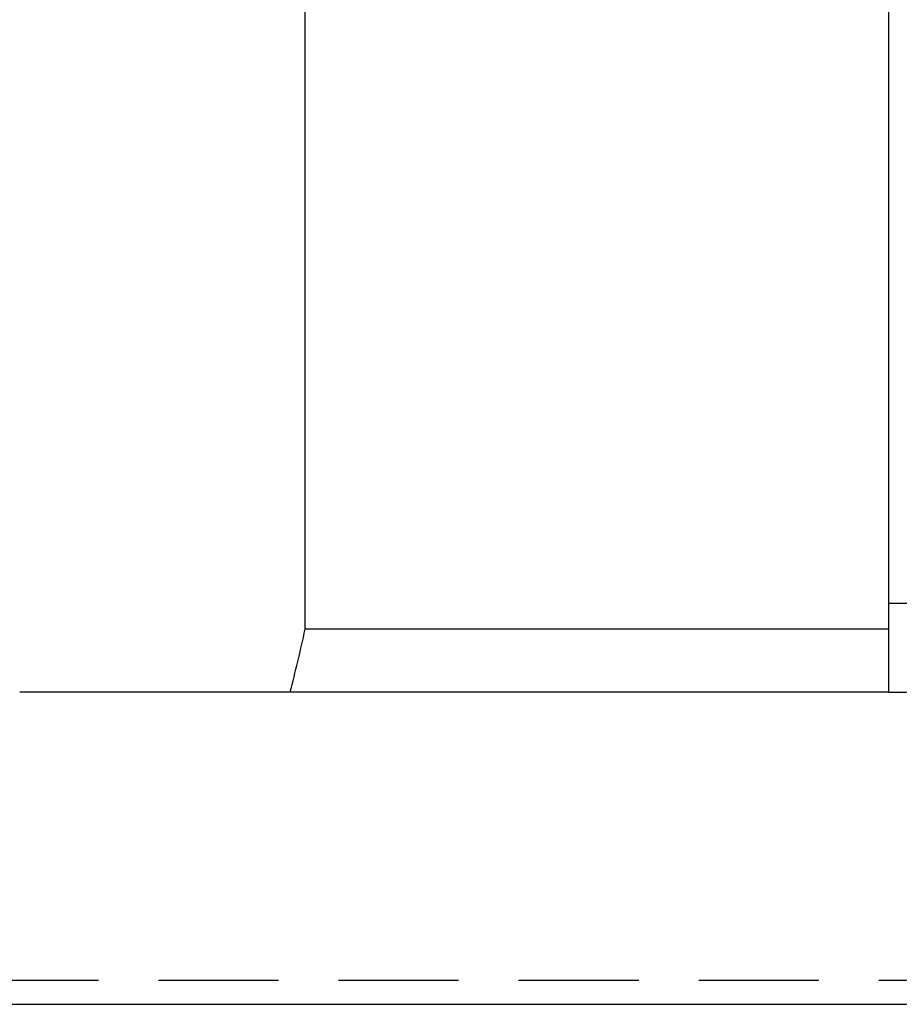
# Model space of a CAD drawing. Header units: millimetres. Extents: x 706 to 1313, y 178 to 430.
# Tile 46 of 48: x 1187 to 1223, y 206 to 247. Entities that reach past the tile are written whole.
import ezdxf

# ---------------------------------------------------------------- set-up
doc = ezdxf.new("R2010")
doc.units = ezdxf.units.MM
doc.header["$LTSCALE"] = 10
doc.linetypes.add('DASHED', pattern=[0.75, 0.5, -0.25])
doc.layers.add('2', color=7, linetype='Continuous')
doc.layers.add('OUT', color=3, linetype='Continuous')

msp = doc.modelspace()

# ---------------------------------------------------------------- linework, layer by layer
at = {"layer": '2', "color": 0, "linetype": 'Continuous'}
for p, q in [((1198.727, 221.497), (1198.727, 258.874)), ((1223.019, 258.874), (1223.019, 221.497)), ((1241.019, 222.563), (1223.019, 222.563)), ((1223.019, 221.497), (1198.727, 221.497)), ((1223.019, 221.497), (1223.019, 218.874)), ((1198.103, 218.874), (1186.836, 218.874)), ((1223.019, 218.874), (1198.103, 218.874)), ((1223.019, 218.874), (1241.019, 218.874)), ((961.919, 205.874), (1313.175, 205.874))]:
    msp.add_line(p, q, dxfattribs=at)
msp.add_ellipse((1192.469, 265.733), major_axis=(0, 56.713), ratio=0.176327, start_param=3.739997, end_param=3.817723, dxfattribs=at)
at = {"layer": '2', "color": 0, "linetype": 'DASHED'}
msp.add_open_spline([(1020.115, 206.875), (1313.175, 206.875)], degree=1, dxfattribs=at)
at = {"layer": 'OUT', "color": 0}
msp.add_line((1223.019, 222.628), (1223.019, 218.874), dxfattribs=at)

doc.saveas('drawing.dxf')
